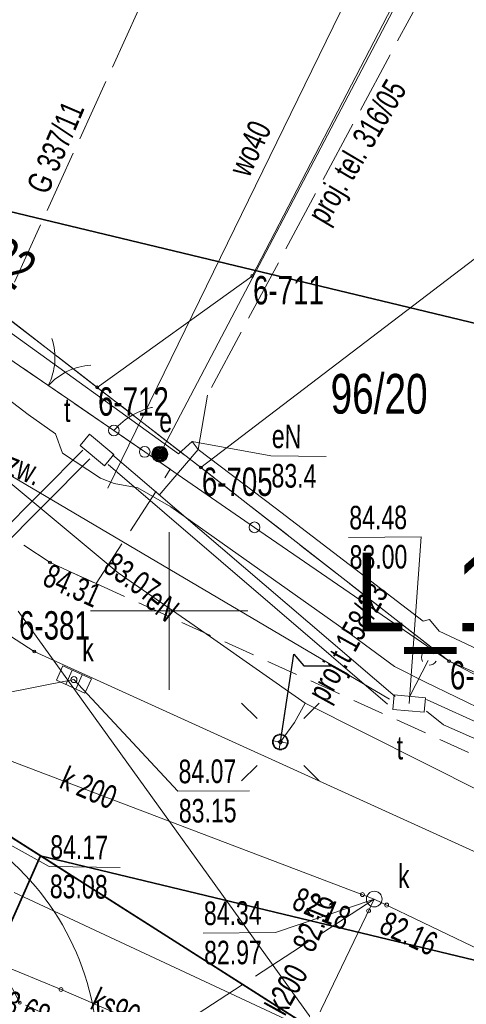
# Model space of a CAD drawing. Header units: metres. Extents: x -1013 to 1491576, y -5789570 to 1032.
# Tile 35 of 62: x -57 to -42, y 52 to 83. Entities that reach past the tile are written whole.
import ezdxf
from ezdxf.xclip import XClip

# ---------------------------------------------------------------- set-up
doc = ezdxf.new("R2010")
doc.units = ezdxf.units.M
doc.header["$MEASUREMENT"] = 0
doc.header["$XCLIPFRAME"] = 0
for name, pattern in [('2_KTCR02', [1.5, 1, -0.5]), ('2_KTJZ01', [2, 1.5, -0.5]), ('4_SUPG_P_01', [2.5, 2, -0.5]), ('4_SUPK_P_01', [2.5, 2, -0.5]), ('4_SUPT_P_01', [2.5, 2, -0.5]), ('GUK', [2, 1.5, -0.5]), ('GUZ', [1, 0.5, -0.5])]:
    doc.linetypes.add(name, pattern=pattern)
doc.layers.add('700-L Mapa 1_1000 dwg', color=7, linetype='Continuous')
for name, color, linetype, lineweight in [('703-L Płaszczyzny podejścia 2D3', 152, 'Continuous', 30), ('703-L Płaszczyzny podejścia 2D38', 171, 'Continuous', 35), ('704-L Płaszczyzny podejścia 3D38', 171, 'Continuous', 35), ('708-L Opisy_ numeracja obiektów85', 1, 'Continuous', 25), ('722-L Obiekty_Latarnie_ słupy_ anteny1', 7, 'Continuous', 13), ('ex_02_DXF_MZ_5_Dzialki7', 9, 'Continuous', 18), ('ex_02_DXF_MZ_5_EADTD_T_07', 9, 'Continuous', 18), ('ex_02_DXF_MZ_5_Kontury3', 9, 'Continuous', 18), ('ex_02_DXF_MZ_5_KTCR_L_17', 9, 'Continuous', 18), ('ex_02_DXF_MZ_5_KTJZ_E_T_07', 9, 'Continuous', 18), ('ex_02_DXF_MZ_5_KTJZ_L_07', 9, 'Continuous', 18), ('ex_02_DXF_MZ_5_KTKR_L_07', 9, 'Continuous', 18), ('ex_02_DXF_MZ_5_KTOK_L_17', 9, 'Continuous', 18), ('ex_02_DXF_MZ_5_KTOK_L_37', 9, 'Continuous', 18), ('ex_02_DXF_MZ_5_KTOK_L_47', 9, 'Continuous', 18), ('ex_02_DXF_MZ_5_Numery_dzialek7', 9, 'Continuous', 18), ('ex_02_DXF_MZ_5_Numery_punktow7', 9, 'Continuous', 18), ('ex_02_DXF_MZ_5_Podzial_sekcyjny_krzyze7', 9, 'Continuous', 18), ('ex_02_DXF_MZ_5_Punkty7', 9, 'Continuous', 18), ('ex_02_DXF_MZ_5_RTPW_T_17', 9, 'Continuous', 18), ('ex_02_DXF_MZ_5_SUOG_L_052', 9, 'Continuous', 18), ('ex_02_DXF_MZ_5_SUPE_D_L_31', 9, 'Continuous', 18), ('ex_02_DXF_MZ_5_SUPE_E_T_31', 9, 'Continuous', 18), ('ex_02_DXF_MZ_5_SUPE_L_11', 9, 'Continuous', 18), ('ex_02_DXF_MZ_5_SUPE_L_31', 9, 'Continuous', 18), ('ex_02_DXF_MZ_5_SUPG_L_252', 9, 'Continuous', 18), ('ex_02_DXF_MZ_5_SUPK_D_L_034', 9, 'Continuous', 18), ('ex_02_DXF_MZ_5_SUPK_D_L_434', 9, 'Continuous', 18), ('ex_02_DXF_MZ_5_SUPK_E_T_434', 9, 'Continuous', 18), ('ex_02_DXF_MZ_5_SUPK_L_434', 9, 'Continuous', 18), ('ex_02_DXF_MZ_5_SUPP_E_T_352', 9, 'Continuous', 18), ('ex_02_DXF_MZ_5_SUPP_E_T_630', 9, 'Continuous', 18), ('ex_02_DXF_MZ_5_SUPP_L_352', 9, 'Continuous', 18), ('ex_02_DXF_MZ_5_SUPP_L_434', 9, 'Continuous', 18), ('ex_02_DXF_MZ_5_SUPP_L_630', 9, 'Continuous', 18), ('ex_02_DXF_MZ_5_SUPS_T_434', 9, 'Continuous', 18), ('ex_02_DXF_MZ_5_SUPS_T_630', 9, 'Continuous', 18), ('ex_02_DXF_MZ_5_SUPT_D_L_030', 9, 'Continuous', 18), ('ex_02_DXF_MZ_5_SUPT_L_030', 9, 'Continuous', 18), ('ex_02_DXF_MZ_5_SUPW_E_T_05', 9, 'Continuous', 18), ('ex_02_DXF_MZ_5_SUPW_L_05', 9, 'Continuous', 18), ('ex_02_DXF_MZ_5_SUSM_D_T_07', 9, 'Continuous', 18), ('ex_02_DXF_MZ_5_SUSM_D_T_37', 9, 'Continuous', 18), ('ex_02_DXF_MZ_5_SUTE_T_01', 9, 'Continuous', 18), ('ex_02_DXF_MZ_5_SUTG_T_052', 9, 'Continuous', 18), ('ex_02_DXF_MZ_5_SUTK_T_034', 9, 'Continuous', 18), ('ex_02_DXF_MZ_5_SUTT_T_030', 9, 'Continuous', 18), ('ex_02_DXF_MZ_5_SUUE_E_T_87', 9, 'Continuous', 18), ('ex_02_DXF_MZ_5_SUUE_T_97', 9, 'Continuous', 18), ('ex_02_DXF_MZ_5_SUUK_D_T_234', 9, 'Continuous', 18), ('ex_02_DXF_MZ_5_SUUK_E_T_934', 9, 'Continuous', 18), ('ex_02_DXF_MZ_5_SUUK_T_07', 9, 'Continuous', 18), ('ex_02_DXF_MZ_5_SUUT_D_T_130', 9, 'Continuous', 18), ('ex_02_DXF_MZ_5_SUUT_E_T_930', 9, 'Continuous', 18), ('ex_02_DXF_MZ_5_Uzytki3', 9, 'Continuous', 18)]:
    doc.layers.add(name, color=color, linetype=linetype, lineweight=lineweight)
doc.styles.add('STYL_AUTOMATYCZNY_1', font='arial.ttf', dxfattribs={"width": 0.7})
doc.styles.add('STYL_AUTOMATYCZNY_3', font='ARIALN.TTF')
doc.dimstyles.new('STYL_AUTOMATYCZNY__1', dxfattribs={"dimtxt": 0.18, "dimasz": 0.912, "dimexe": 0.18, "dimexo": 0.0625, "dimgap": 0, "dimtad": 0, "dimtih": 1, "dimtoh": 1, "dimdec": 4, "dimzin": 0, "dimdsep": 46, "dimcen": 0.09, "dimadec": 0, "dimazin": 0, "dimtfac": 1, "dimtdec": 4, "dimtmove": 0, "dimatfit": 3, "dimldrblk": 'ARROWHEAD_7', "dimfxl": 1, "dimtolj": 1, "dimtzin": 0, "dimarcsym": 0})

# ---------------------------------------------------------------- blocks, each defined once
blk = doc.blocks.new('Rysunek_1_5', base_point=(-7447251.91, -5789835.327))
at = {"layer": 'ex_02_DXF_MZ_5_Dzialki7', "color": 9, "linetype": 'Continuous', "lineweight": 18}
for p, q in [((-25.121, 121.762), (-49.277, 75.308)), ((-50.904, 69.226), (-30.86, 84.519)), ((-63.373, 78.869), (-54.202, 71.773)), ((-49.277, 75.308), (-54.202, 71.773)), ((-54.202, 71.773), (-50.904, 69.226)), ((-50.904, 69.226), (-43.02, 63.081)), ((-42.33, 44.713), (-56.712, 64.665)), ((-43.02, 63.081), (-37.703, 60.738))]:
    blk.add_line(p, q, dxfattribs=at)
at = {"layer": 'ex_02_DXF_MZ_5_Kontury3', "color": 9, "linetype": 'GUK', "lineweight": 18}
for p, q in [((-63.373, 78.869), (-54.202, 71.773)), ((-54.202, 71.773), (-50.904, 69.226)), ((-50.904, 69.226), (-43.02, 63.081)), ((-43.02, 63.081), (-37.703, 60.738))]:
    blk.add_line(p, q, dxfattribs=at)
at = {"layer": 'ex_02_DXF_MZ_5_KTCR_L_17', "color": 9, "linetype": '2_KTCR02', "lineweight": 18}
for p, q in [((-55.7, 66.213), (-59.87, 68.973)), ((-54.23, 65.543), (-55.7, 66.213)), ((-30.1, 54.613), (-54.23, 65.543)), ((-56.66, 52.233), (-57.8, 54.423)), ((-54.2, 51.133), (-56.66, 52.233))]:
    blk.add_line(p, q, dxfattribs=at)
at = {"layer": 'ex_02_DXF_MZ_5_KTJZ_L_07', "color": 9, "linetype": '2_KTJZ01', "lineweight": 18}
for p, q in [((-53.67, 70.403), (-57.67, 73.143)), ((-52.69, 69.723), (-53.67, 70.403)), ((-51.88, 69.173), (-52.69, 69.723)), ((-54.23, 65.543), (-51.88, 69.173)), ((-59.87, 68.973), (-55.7, 66.213)), ((-56.2, 63.383), (-62.06, 67.183)), ((-55.7, 66.213), (-54.23, 65.543))]:
    blk.add_line(p, q, dxfattribs=at)
at = {"layer": 'ex_02_DXF_MZ_5_KTKR_L_07', "color": 9, "linetype": 'Continuous', "lineweight": 18}
blk.add_line((-36.74, 54.543), (-56.2, 63.383), dxfattribs=at)
blk.add_arc((-62.588, 50.493), 8.412, 4.3606, 59.1164, dxfattribs=at)
at = {"layer": 'ex_02_DXF_MZ_5_KTOK_L_17', "color": 9, "linetype": 'Continuous', "lineweight": 18}
for p, q in [((-57.63, 73.113), (-56.166, 72.111)), ((-56.372, 72.252), (-55.134, 71.405)), ((-55.134, 71.405), (-53.67, 70.403))]:
    blk.add_line(p, q, dxfattribs=at)
blk.add_circle((-53.67, 70.403), 0.17, dxfattribs=at)
for centre, start, end in [((-57.544, 72.719), 333.5589, 17.6333), ((-54.274, 70.482), 93.5956, 137.67)]:
    blk.add_arc(centre, 2, start, end, dxfattribs=at)
at = {"layer": 'ex_02_DXF_MZ_5_KTOK_L_37', "color": 9, "linetype": 'Continuous', "lineweight": 18}
for p, q in [((-52.987, 70.94), (-52.897, 70.986)), ((-52.897, 70.986), (-52.818, 71.017)), ((-52.818, 71.017), (-52.733, 71.055)), ((-52.733, 71.055), (-52.647, 71.081)), ((-52.647, 71.081), (-52.562, 71.107)), ((-52.562, 71.107), (-52.47, 71.128)), ((-52.47, 71.128), (-52.439, 71.131)), ((-53.465, 70.614), (-53.382, 70.678)), ((-53.382, 70.678), (-53.311, 70.738)), ((-53.311, 70.738), (-53.234, 70.794)), ((-53.234, 70.794), (-53.15, 70.845)), ((-53.15, 70.845), (-53.072, 70.901)), ((-53.072, 70.901), (-52.987, 70.94)), ((-53.67, 70.403), (-53.6, 70.476)), ((-53.67, 70.403), (-53.18, 70.063)), ((-53.6, 70.476), (-53.53, 70.549)), ((-53.53, 70.549), (-53.465, 70.614)), ((-53.18, 70.063), (-52.69, 69.723))]:
    blk.add_line(p, q, dxfattribs=at)
for centre in [(-53.67, 70.403), (-52.69, 69.723)]:
    blk.add_circle(centre, 0.17, dxfattribs=at)
at = {"layer": 'ex_02_DXF_MZ_5_KTOK_L_47', "color": 9, "linetype": 'Continuous', "lineweight": 18}
for p, q in [((-49.202, 67.328), (-52.69, 69.723)), ((-43.02, 63.081), (-49.202, 67.328)), ((-43.02, 63.081), (-37.79, 60.363))]:
    blk.add_line(p, q, dxfattribs=at)
blk.add_circle((-49.202, 67.328), 0.17, dxfattribs=at)
at = {"layer": 'ex_02_DXF_MZ_5_Podzial_sekcyjny_krzyze7', "color": 9, "linetype": 'Continuous', "lineweight": 18}
for p, q in [((-51.91, 62.173), (-51.91, 67.173)), ((-54.41, 64.673), (-49.41, 64.673))]:
    blk.add_line(p, q, dxfattribs=at)
at = {"layer": 'ex_02_DXF_MZ_5_Punkty7', "color": 9, "linetype": 'Continuous', "lineweight": 18}
for centre in [(-49.277, 75.308), (-54.202, 71.773), (-50.904, 69.226), (-43.02, 63.081)]:
    blk.add_circle(centre, 0.045, dxfattribs=at)
at = {"layer": 'ex_02_DXF_MZ_5_RTPW_T_17', "color": 9, "linetype": 'Continuous', "lineweight": 18}
for centre in [(-55.7, 66.213), (-56.2, 63.383), (-56.66, 52.233)]:
    blk.add_circle(centre, 0.045, dxfattribs=at)
at = {"layer": 'ex_02_DXF_MZ_5_SUOG_L_052', "color": 9, "linetype": 'Continuous', "lineweight": 18}
blk.add_line((-42.68, 47.213), (-55.35, 52.653), dxfattribs=at)
at = {"layer": 'ex_02_DXF_MZ_5_SUPE_D_L_31', "color": 9, "linetype": 'Continuous', "lineweight": 18}
for p, q in [((-57.286, 73.752), (-51.617, 69.661)), ((-51.617, 69.661), (-51.18, 70.054)), ((-51.18, 70.054), (-50.988, 69.796)), ((-50.988, 69.796), (-48.545, 67.943)), ((-53.531, 65.887), (-58.138, 69.705)), ((-48.545, 67.943), (-43.839, 64.346)), ((-50.596, 63.848), (-53.531, 65.887)), ((-43.839, 64.346), (-43.64, 64.397)), ((-43.64, 64.397), (-43.337, 64.029)), ((-47.591, 61.749), (-50.596, 63.848)), ((-43.337, 64.029), (-37.106, 61.093)), ((-47.591, 61.749), (-47.927, 61.126)), ((-41.951, 58.908), (-47.591, 61.749)), ((-47.927, 61.126), (-48.38, 60.513))]:
    blk.add_line(p, q, dxfattribs=at)
at = {"layer": 'ex_02_DXF_MZ_5_SUPE_L_11', "color": 9, "linetype": 'Continuous', "lineweight": 18}
for p, q in [((-63.666, 76.487), (-56.396, 70.908)), ((-56.396, 70.908), (-55.522, 70.294)), ((-55.522, 70.294), (-55.298, 69.685)), ((-55.298, 69.685), (-54.092, 68.884)), ((-54.092, 68.884), (-53.661, 68.717)), ((-53.661, 68.717), (-52.91, 68.582)), ((-52.91, 68.582), (-51.865, 67.979)), ((-51.865, 67.979), (-46.277, 64.028)), ((-46.277, 64.028), (-44.749, 62.909)), ((-44.749, 62.909), (-43.786, 62.426)), ((-43.786, 62.426), (-38.52, 59.853))]:
    blk.add_line(p, q, dxfattribs=at)
at = {"layer": 'ex_02_DXF_MZ_5_SUPE_L_31', "color": 9, "linetype": 'Continuous', "lineweight": 18}
blk.add_line((-39.59, 93.663), (-52.21, 69.653), dxfattribs=at)
at = {"layer": 'ex_02_DXF_MZ_5_SUPG_L_252', "color": 9, "linetype": 'Continuous', "lineweight": 18}
for p, q in [((-55.35, 52.653), (-67.12, 57.513)), ((-42.68, 47.213), (-55.35, 52.653))]:
    blk.add_line(p, q, dxfattribs=at)
at = {"layer": 'ex_02_DXF_MZ_5_SUPK_D_L_034', "color": 9, "linetype": 'Continuous', "lineweight": 18}
blk.add_circle((-54.94, 62.493), 0.096, dxfattribs=at)
at = {"layer": 'ex_02_DXF_MZ_5_SUPK_D_L_434', "color": 9, "linetype": 'Continuous', "lineweight": 18}
for p, q in [((-60.75, 61.356), (-54.94, 62.493)), ((-45.397, 55.524), (-60.75, 61.356)), ((-50.582, 44.776), (-45.397, 55.524)), ((-45.397, 55.524), (-20.52, 43.573))]:
    blk.add_line(p, q, dxfattribs=at)
at = {"layer": 'ex_02_DXF_MZ_5_SUPK_L_434', "color": 9, "linetype": 'Continuous', "lineweight": 18}
blk.add_line((-43.21, 49.383), (-56.84, 55.733), dxfattribs=at)
at = {"layer": 'ex_02_DXF_MZ_5_SUPP_L_352', "color": 9, "linetype": '4_SUPG_P_01', "lineweight": 18}
blk.add_line((-42.53, 106.513), (-57.71, 73.173), dxfattribs=at)
at = {"layer": 'ex_02_DXF_MZ_5_SUPP_L_434', "color": 9, "linetype": '4_SUPK_P_01', "lineweight": 18}
blk.add_line((-45.397, 55.524), (-56.386, 48.395), dxfattribs=at)
at = {"layer": 'ex_02_DXF_MZ_5_SUPP_L_630', "color": 9, "linetype": '4_SUPT_P_01', "lineweight": 18}
for p, q in [((-35.419, 99.948), (-50.7, 71.528)), ((-50.7, 71.528), (-50.988, 69.796)), ((-50.988, 69.796), (-52.228, 68.347)), ((-43.534, 63.316), (-43.456, 63.423)), ((-44.269, 61.964), (-43.68, 63.103))]:
    blk.add_line(p, q, dxfattribs=at)
at = {"layer": 'ex_02_DXF_MZ_5_SUPS_T_434', "color": 9, "linetype": 'Continuous', "lineweight": 18}
for start, end in [(30.0857, 90.1805), (149.4064, 210.4809), (269.3333, 330.3412)]:
    blk.add_arc((-45.397, 55.524), 0.25, start, end, dxfattribs=at)
at = {"layer": 'ex_02_DXF_MZ_5_SUPS_T_630', "color": 9, "linetype": 'Continuous', "lineweight": 18}
for centre, start, end in [((-43.647, 63.199), 149.4064, 210.4809), ((-43.647, 63.198), 30.0857, 90.1805), ((-43.647, 63.199), 269.3333, 330.3412)]:
    blk.add_arc(centre, 0.25, start, end, dxfattribs=at)
at = {"layer": 'ex_02_DXF_MZ_5_SUPT_D_L_030', "color": 9, "linetype": 'Continuous', "lineweight": 18}
for p, q in [((-54.658, 69.78), (-69.743, 54.572)), ((-54.436, 69.501), (-63.662, 60.226)), ((-44.733, 61.959), (-53.717, 69.627)), ((-53.855, 69.326), (-44.971, 61.717)), ((-39.919, 60.123), (-43.732, 61.866)), ((-43.739, 61.486), (-43.196, 61.06)), ((-43.196, 61.06), (-25.88, 53.341))]:
    blk.add_line(p, q, dxfattribs=at)
at = {"layer": 'ex_02_DXF_MZ_5_SUPT_L_030', "color": 9, "linetype": 'Continuous', "lineweight": 18}
blk.add_line((-59.594, 70.525), (-44.912, 61.868), dxfattribs=at)
at = {"layer": 'ex_02_DXF_MZ_5_SUPW_L_05', "color": 9, "linetype": 'Continuous', "lineweight": 18}
blk.add_line((-53.86, 68.573), (-45.08, 86.553), dxfattribs=at)
at = {"layer": 'ex_02_DXF_MZ_5_SUSM_D_T_07', "color": 9, "linetype": 'Continuous', "lineweight": 18}
for p, q in [((-49.122, 61.255), (-49.617, 61.75)), ((-47.637, 61.255), (-47.142, 61.75)), ((-49.122, 59.77), (-49.617, 59.275)), ((-47.637, 59.77), (-47.142, 59.275))]:
    blk.add_line(p, q, dxfattribs=at)
at = {"layer": 'ex_02_DXF_MZ_5_SUSM_D_T_37', "color": 9, "linetype": 'Continuous', "lineweight": 18}
blk.add_circle((-48.38, 60.513), 0.25, dxfattribs=at)
at = {"layer": 'ex_02_DXF_MZ_5_SUTE_T_01', "color": 9, "linetype": 'Continuous', "lineweight": 18}
for p, q in [((-51.18, 70.054), (-48.684, 69.596)), ((-48.684, 69.596), (-46.92, 69.578))]:
    blk.add_line(p, q, dxfattribs=at)
at = {"layer": 'ex_02_DXF_MZ_5_SUTG_T_052', "color": 9, "linetype": 'Continuous', "lineweight": 18}
blk.add_circle((-55.35, 52.653), 0.0625, dxfattribs=at)
at = {"layer": 'ex_02_DXF_MZ_5_SUTK_T_034', "color": 9, "linetype": 'Continuous', "lineweight": 18}
for p, q in [((-54.94, 62.493), (-51.642, 58.95)), ((-51.642, 58.95), (-49.362, 58.966)), ((-57.53, 57.553), (-55.728, 56.554)), ((-55.728, 56.554), (-53.475, 56.531)), ((-45.397, 55.524), (-48.53, 54.462)), ((-50.837, 54.445), (-48.53, 54.462))]:
    blk.add_line(p, q, dxfattribs=at)
for centre in [(-45.771, 55.666), (-45.002, 55.334), (-45.577, 55.151)]:
    blk.add_circle(centre, 0.0625, dxfattribs=at)
at = {"layer": 'ex_02_DXF_MZ_5_SUTT_T_030', "color": 9, "linetype": 'Continuous', "lineweight": 18}
for p in [(-46.215, 67.009), (-44.291, 61.732)]:
    blk.add_line(p, (-43.908, 67.025), dxfattribs=at)
at = {"layer": 'ex_02_DXF_MZ_5_SUUE_T_97', "color": 9, "linetype": 'Continuous', "lineweight": 18}
for radius in [0.25, 0.225, 0.2, 0.175, 0.15, 0.125, 0.1, 0.075, 0.05, 0.025, 0.00715]:
    blk.add_circle((-52.21, 69.653), radius, dxfattribs=at)
at = {"layer": 'ex_02_DXF_MZ_5_SUUK_D_T_234', "color": 9, "linetype": 'Continuous', "lineweight": 18}
blk.add_circle((-45.397, 55.524), 0.25, dxfattribs=at)
at = {"layer": 'ex_02_DXF_MZ_5_SUUK_T_07', "color": 9, "linetype": 'Continuous', "lineweight": 18}
for p, q in [((-55.498, 62.472), (-55.291, 62.927)), ((-55.291, 62.927), (-54.381, 62.514)), ((-54.996, 62.793), (-55.202, 62.338)), ((-54.677, 62.648), (-54.884, 62.193)), ((-54.588, 62.058), (-55.498, 62.472)), ((-54.381, 62.514), (-54.588, 62.058))]:
    blk.add_line(p, q, dxfattribs=at)
at = {"layer": 'ex_02_DXF_MZ_5_SUUT_D_T_130', "color": 9, "linetype": 'Continuous', "lineweight": 18}
for p, q in [((-54.444, 70.282), (-54.742, 69.923)), ((-53.675, 69.643), (-54.444, 70.282)), ((-54.742, 69.923), (-53.973, 69.284)), ((-53.973, 69.284), (-53.675, 69.643)), ((-44.767, 62.011), (-44.81, 61.546)), ((-43.771, 61.918), (-44.767, 62.011)), ((-43.815, 61.454), (-43.771, 61.918)), ((-44.81, 61.546), (-43.815, 61.454))]:
    blk.add_line(p, q, dxfattribs=at)
at = {"layer": 'ex_02_DXF_MZ_5_Uzytki3', "color": 9, "linetype": 'GUZ', "lineweight": 18}
for p, q in [((-63.373, 78.869), (-54.202, 71.773)), ((-54.202, 71.773), (-50.904, 69.226)), ((-50.904, 69.226), (-43.02, 63.081)), ((-43.02, 63.081), (-37.703, 60.738))]:
    blk.add_line(p, q, dxfattribs=at)
at = {"layer": 'ex_02_DXF_MZ_5_EADTD_T_07', "color": 9, "linetype": 'Continuous', "lineweight": 18, "insert": (-57.862, 75.648), "char_height": 1.25, "attachment_point": 7, "rotation": 322.7726, "style": 'STYL_AUTOMATYCZNY_1'}
blk.add_mtext('\\A1;{\\pql;\\fArial|b0|i0|c238|p0;\\W0.700000;22}', dxfattribs=at)
at = {"layer": 'ex_02_DXF_MZ_5_KTJZ_E_T_07', "color": 9, "linetype": 'Continuous', "lineweight": 18, "insert": (-57.414, 69.429), "char_height": 0.75, "attachment_point": 4, "rotation": 337.9062, "style": 'STYL_AUTOMATYCZNY_1'}
blk.add_mtext('\\A1;{\\pql;\\fArial|b0|i0|c238|p0;\\W0.700000;j.zw.}', dxfattribs=at)
at = {"layer": 'ex_02_DXF_MZ_5_Numery_dzialek7', "color": 9, "linetype": 'Continuous', "lineweight": 18, "insert": (-46.784, 72.199), "char_height": 1.26, "attachment_point": 1, "style": 'STYL_AUTOMATYCZNY_1'}
blk.add_mtext('\\A1;{\\pql;\\fArial|b0|i0|c238|p0;\\W0.700000;96/20}', dxfattribs=at)
at = {"layer": 'ex_02_DXF_MZ_5_Numery_punktow7', "color": 9, "linetype": 'Continuous', "lineweight": 18, "char_height": 0.9, "attachment_point": 1, "style": 'STYL_AUTOMATYCZNY_1'}
for s, insert in [('\\A1;{\\pql;\\fArial|b0|i0|c238|p0;\\W0.700000;6-711}', (-49.248, 75.308)), ('\\A1;{\\pql;\\fArial|b0|i0|c238|p0;\\W0.700000;6-712}', (-54.174, 71.773)), ('\\A1;{\\pql;\\fArial|b0|i0|c238|p0;\\W0.700000;6-705}', (-50.875, 69.226)), ('\\A1;{\\pql;\\fArial|b0|i0|c238|p0;\\W0.700000;6-381}', (-56.684, 64.665)), ('\\A1;{\\pql;\\fArial|b0|i0|c238|p0;\\W0.700000;6-710}', (-42.992, 63.081))]:
    blk.add_mtext(s, dxfattribs=dict(at, insert=insert))
at = {"layer": 'ex_02_DXF_MZ_5_RTPW_T_17', "color": 9, "linetype": 'Continuous', "lineweight": 18, "insert": (-55.672, 66.201), "char_height": 0.75, "attachment_point": 1, "rotation": 335.7765, "style": 'STYL_AUTOMATYCZNY_1'}
blk.add_mtext('\\A1;{\\pql;\\fArial|b0|i0|c238|p0;\\W0.700000;84.31}', dxfattribs=at)
at = {"layer": 'ex_02_DXF_MZ_5_SUPE_E_T_31', "color": 9, "linetype": 'Continuous', "lineweight": 18, "insert": (-52.495, 65.16), "char_height": 0.75, "attachment_point": 4, "rotation": 321.1126, "style": 'STYL_AUTOMATYCZNY_1'}
blk.add_mtext('\\A1;{\\pql;\\fArial|b0|i0|c238|p0;\\W0.700000;eN}', dxfattribs=at)
at = {"layer": 'ex_02_DXF_MZ_5_SUPK_E_T_434', "color": 9, "linetype": 'Continuous', "lineweight": 18, "char_height": 0.75, "style": 'STYL_AUTOMATYCZNY_1'}
for s, insert, attachment_point, rotation in [('\\A1;{\\pql;\\fArial|b0|i0|c238|p0;\\W0.700000;k 200}', (-55.292, 59.413), 4, 336.4428), ('\\A1;{\\pql;\\fArial|b0|i0|c238|p0;\\W0.700000;k200}', (-48.233, 51.773), 7, 61.047), ('\\A1;{\\pql;\\fArial|b0|i0|c238|p0;\\W0.700000;ks90 tłoczna}', (-54.308, 52.392), 4, 334.953)]:
    blk.add_mtext(s, dxfattribs=dict(at, insert=insert, attachment_point=attachment_point, rotation=rotation))
at = {"layer": 'ex_02_DXF_MZ_5_SUPP_E_T_352', "color": 9, "linetype": 'Continuous', "lineweight": 18, "insert": (-55.769, 77.855), "char_height": 0.75, "attachment_point": 7, "rotation": 66.8014, "style": 'STYL_AUTOMATYCZNY_1'}
blk.add_mtext('\\A1;{\\pql;\\fArial|b0|i0|c238|p0;\\W0.700000;G 337/11}', dxfattribs=at)
at = {"layer": 'ex_02_DXF_MZ_5_SUPP_E_T_630', "color": 9, "linetype": 'Continuous', "lineweight": 18, "char_height": 0.75, "style": 'STYL_AUTOMATYCZNY_1'}
for s, insert, attachment_point, rotation in [('\\A1;{\\pql;\\fArial|b0|i0|c238|p0;\\W0.700000;proj. tel. 316/05}', (-46.723, 76.778), 7, 59.3832), ('\\A1;{\\pql;\\fArial|b0|i0|c238|p0;\\W0.700000;proj.t 158/23}', (-47.13, 61.846), 4, 61.0443)]:
    blk.add_mtext(s, dxfattribs=dict(at, insert=insert, attachment_point=attachment_point, rotation=rotation))
at = {"layer": 'ex_02_DXF_MZ_5_SUPW_E_T_05', "color": 9, "linetype": 'Continuous', "lineweight": 18, "insert": (-49.709, 78.559), "char_height": 0.75, "attachment_point": 4, "rotation": 65.43, "style": 'STYL_AUTOMATYCZNY_1'}
blk.add_mtext('\\A1;{\\pql;\\fArial|b0|i0|c238|p0;\\W0.700000;wo40}', dxfattribs=at)
at = {"layer": 'ex_02_DXF_MZ_5_SUTE_T_01', "color": 9, "linetype": 'Continuous', "lineweight": 18, "char_height": 0.75, "attachment_point": 1, "rotation": 359.406, "style": 'STYL_AUTOMATYCZNY_1'}
for s, insert in [('\\A1;{\\pql;\\fArial|b0|i0|c238|p0;\\W0.700000;eN}', (-48.647, 70.596)), ('\\A1;{\\pql;\\fArial|b0|i0|c238|p0;\\W0.700000;83.4}', (-48.657, 69.346))]:
    blk.add_mtext(s, dxfattribs=dict(at, insert=insert))
at = {"layer": 'ex_02_DXF_MZ_5_SUTG_T_052', "color": 9, "linetype": 'Continuous', "lineweight": 18, "insert": (-57.6, 52.095), "char_height": 0.75, "attachment_point": 7, "rotation": 337.816, "style": 'STYL_AUTOMATYCZNY_1'}
blk.add_mtext('\\A1;{\\pql;\\fArial|b0|i0|c238|p0;\\W0.700000;83.68}', dxfattribs=at)
at = {"layer": 'ex_02_DXF_MZ_5_SUTK_T_034', "color": 9, "linetype": 'Continuous', "lineweight": 18, "char_height": 0.75, "style": 'STYL_AUTOMATYCZNY_1'}
for s, insert, attachment_point, rotation in [('\\A1;{\\pql;\\fArial|b0|i0|c238|p0;\\W0.700000;84.07}', (-51.619, 59.95), 1, 0.4031), ('\\A1;{\\pql;\\fArial|b0|i0|c238|p0;\\W0.700000;83.15}', (-51.61, 58.7), 1, 0.4031), ('\\A1;{\\pql;\\fArial|b0|i0|c238|p0;\\W0.700000;84.17}', (-55.688, 57.554), 1, 359.406), ('\\A1;{\\pql;\\fArial|b0|i0|c238|p0;\\W0.700000;83.08}', (-55.701, 56.304), 1, 359.406), ('\\A1;{\\pql;\\fArial|b0|i0|c238|p0;\\W0.700000;82.18}', (-48.06, 55.224), 7, 337.203), ('\\A1;{\\pql;\\fArial|b0|i0|c238|p0;\\W0.700000;82.16}', (-47.665, 53.931), 4, 67.6004), ('\\A1;{\\pql;\\fArial|b0|i0|c238|p0;\\W0.700000;84.34}', (-50.814, 55.446), 1, 0.4031), ('\\A1;{\\pql;\\fArial|b0|i0|c238|p0;\\W0.700000;82.16}', (-44.967, 55.158), 1, 335.052), ('\\A1;{\\pql;\\fArial|b0|i0|c238|p0;\\W0.700000;82.97}', (-50.806, 54.196), 1, 0.4031)]:
    blk.add_mtext(s, dxfattribs=dict(at, insert=insert, attachment_point=attachment_point, rotation=rotation))
at = {"layer": 'ex_02_DXF_MZ_5_SUTT_T_030', "color": 9, "linetype": 'Continuous', "lineweight": 18, "char_height": 0.75, "attachment_point": 1, "style": 'STYL_AUTOMATYCZNY_1'}
for s, insert, rotation in [('\\A1;{\\pql;\\fArial|b0|i0|c238|p0;\\W0.700000;84.48}', (-46.192, 68.009), 0.4031), ('\\A1;{\\pql;\\fArial|b0|i0|c238|p0;\\W0.700000;83.00}', (-46.183, 66.759), 0.4031), ('\\A1;{\\pql;\\fArial|b0|i0|c238|p0;\\W0.700000;83.07}', (-53.624, 66.577), 324.8626)]:
    blk.add_mtext(s, dxfattribs=dict(at, insert=insert, rotation=rotation))
at = {"layer": 'ex_02_DXF_MZ_5_SUUE_E_T_87', "color": 9, "linetype": 'Continuous', "lineweight": 18, "insert": (-52.227, 70.338), "char_height": 0.75, "attachment_point": 7, "style": 'STYL_AUTOMATYCZNY_1'}
blk.add_mtext('\\A1;{\\pql;\\fArial|b0|i0|c238|p0;\\W0.700000;e}', dxfattribs=at)
at = {"layer": 'ex_02_DXF_MZ_5_SUUK_E_T_934', "color": 9, "linetype": 'Continuous', "lineweight": 18, "char_height": 0.75, "style": 'STYL_AUTOMATYCZNY_1'}
for insert, attachment_point in [((-54.675, 63.071), 7), ((-44.641, 56.25), 4)]:
    blk.add_mtext('\\A1;{\\pql;\\fArial|b0|i0|c238|p0;\\W0.700000;k}', dxfattribs=dict(at, insert=insert, attachment_point=attachment_point))
at = {"layer": 'ex_02_DXF_MZ_5_SUUT_E_T_930', "color": 9, "linetype": 'Continuous', "lineweight": 18, "char_height": 0.75, "attachment_point": 1, "style": 'STYL_AUTOMATYCZNY_1'}
for insert in [(-55.252, 71.426), (-44.686, 60.709)]:
    blk.add_mtext('\\A1;{\\pql;\\fArial|b0|i0|c238|p0;\\W0.700000;t}', dxfattribs=dict(at, insert=insert))
blk = doc.blocks.new('ARROWHEAD_7')
at = {"color": 0, "linetype": 'Continuous', "lineweight": 0}
for p, q in [((0, 0), (-1, 0)), ((-0.25, 0), (0.25, 0)), ((0, -0.25), (0, 0.25))]:
    blk.add_line(p, q, dxfattribs=at)
blk.add_circle((0, 0), 0.25, dxfattribs=at)

msp = doc.modelspace()

# ---------------------------------------------------------------- linework, layer by layer
at = {"layer": '703-L Płaszczyzny podejścia 2D3', "color": 152, "linetype": 'Continuous', "lineweight": 30}
msp.add_circle((8.227, 10.355), 1021.659, dxfattribs=at)
at = {"layer": '703-L Płaszczyzny podejścia 2D38', "color": 171, "linetype": 'Continuous', "lineweight": 35}
msp.add_line((-4.796, 24.363), (-336.803, 235.305), dxfattribs=at)
at = {"layer": '704-L Płaszczyzny podejścia 3D38', "color": 171, "linetype": 'Continuous', "lineweight": 35, "flags": 128}
for points in [[(11.41, 60.934), (-107.214, 89.435), (-158.424, 121.971)], [(-107.214, 89.435), (-56.005, 56.899)], [(-107.214, 89.435), (11.41, 60.934)], [(3.307, 42.648), (-56.005, 56.899), (-107.214, 89.435)], [(-56.005, 56.899), (-76.788, 9.998)], [(-76.788, 9.998), (-56.005, 56.899)], [(-4.796, 24.363), (-56.005, 56.899)], [(-56.005, 56.899), (3.307, 42.648)], [(-56.005, 56.899), (-4.796, 24.363)]]:
    msp.add_lwpolyline(points, dxfattribs=at)
at = {"layer": '722-L Obiekty_Latarnie_ słupy_ anteny1', "color": 7, "linetype": 'Continuous', "lineweight": 13, "flags": 128}
msp.add_lwpolyline([(-48.38, 60.442), (-48.309, 60.513), (-48.38, 60.584), (-48.45, 60.513)], close=True, dxfattribs=at)

# ---------------------------------------------------------------- block references
at = {"layer": '700-L Mapa 1_1000 dwg', "color": 52, "linetype": 'Continuous', "lineweight": 25}
ref = msp.add_blockref('Rysunek_1_5', (-7447251.91, -5789835.327), dxfattribs=at)
XClip(ref).set_block_clipping_path([(-454.4097296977, -337.82710067), (350.5902703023, 167.17289933)])

# ---------------------------------------------------------------- texts
at = {"layer": '708-L Opisy_ numeracja obiektów85', "color": 1, "linetype": 'Continuous', "lineweight": 25, "insert": (-46, 63.302), "char_height": 2.5, "attachment_point": 7, "style": 'STYL_AUTOMATYCZNY_3'}
msp.add_mtext('\\A1;{\\pql;\\fArial Narrow|b0|i0|c238|p0;\\W1.000000;L_13}', dxfattribs=at)

# ---------------------------------------------------------------- leaders
at = {"layer": '708-L Opisy_ numeracja obiektów85', "color": 1, "linetype": 'Continuous', "lineweight": 25, "annotation_type": 0, "has_hookline": 1, "hookline_direction": 0, "text_width": 6.034}
msp.add_leader([(-48.38, 60.513), (-47.954, 63.302), (-47.632, 62.934), (-46.72, 62.934)], dimstyle='STYL_AUTOMATYCZNY__1', dxfattribs=at)

doc.saveas('drawing.dxf')
